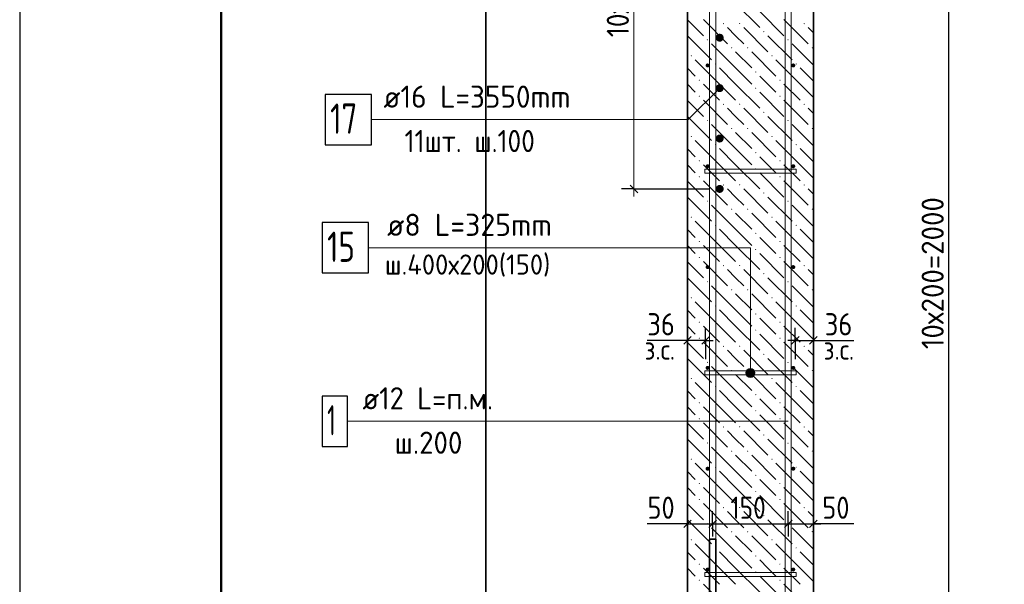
# Model space of a CAD drawing. Header units: millimetres. Extents: x 0 to 42000, y 0 to 29700.
# Tile 4 of 14: x 0 to 9770, y 15857 to 21457. Entities that reach past the tile are written whole.
import ezdxf

# ---------------------------------------------------------------- set-up
doc = ezdxf.new("R2010")
doc.units = ezdxf.units.MM
for name, color, linetype, lineweight in [('Standard', 7, 'Continuous', 25), ('Выпуски арматуры Г-обр.', 52, 'Continuous', 25), ('ЖБ Стена верхний уровень', 7, 'Continuous', 35), ('Позиционная метка линия выноска', 7, 'Continuous', 13), ('Стена фоновая арматура У1', 7, 'Continuous', 18), ('Стена фоновая арматура Х1', 7, 'Continuous', 35), ('Стена фоновая затяжка С-обр.', 52, 'Continuous', 25)]:
    doc.layers.add(name, color=color, linetype=linetype, lineweight=lineweight)
doc.layers.add('Размерная выноска', color=7, linetype='Continuous')
doc.layers.add('Стена ДОП арматура У', color=7, linetype='Continuous', lineweight=35, true_color=0x5a2814)
doc.styles.add('ISOCPEUR', font='txt')

msp = doc.modelspace()

# ---------------------------------------------------------------- hatches: boundary and pattern name
at = {"layer": 'ЖБ Стена верхний уровень', "linetype": 'Continuous', "lineweight": 18, "transparency": 33554687}
for points in [[(6977.3, 21417.9), (6983.8, 21424.4), (6990.3, 21417.9), (6983.8, 21411.4)], [(7137.3, 21417.9), (7143.8, 21424.4), (7150.3, 21417.9), (7143.8, 21411.4)], [(7777.3, 21417.9), (7783.8, 21424.4), (7790.3, 21417.9), (7783.8, 21411.4)], [(7377.3, 21337.9), (7383.8, 21344.4), (7390.3, 21337.9), (7383.8, 21331.4)], [(6817.3, 21257.9), (6823.8, 21264.4), (6830.3, 21257.9), (6823.8, 21251.4)], [(7617.3, 21257.9), (7623.8, 21264.4), (7630.3, 21257.9), (7623.8, 21251.4)], [(6657.3, 21097.9), (6663.8, 21104.4), (6670.3, 21097.9), (6663.8, 21091.4)], [(7057.3, 21177.9), (7063.8, 21184.4), (7070.3, 21177.9), (7063.8, 21171.4)], [(7217.3, 21177.9), (7223.8, 21184.4), (7230.3, 21177.9), (7223.8, 21171.4)], [(7457.3, 21097.9), (7463.8, 21104.4), (7470.3, 21097.9), (7463.8, 21091.4)], [(7857.3, 21177.9), (7863.8, 21184.4), (7870.3, 21177.9), (7863.8, 21171.4)], [(6897.3, 21017.9), (6903.8, 21024.4), (6910.3, 21017.9), (6903.8, 21011.4)], [(7697.3, 21017.9), (7703.8, 21024.4), (7710.3, 21017.9), (7703.8, 21011.4)], [(7297.3, 20937.9), (7303.8, 20944.4), (7310.3, 20937.9), (7303.8, 20931.4)], [(6737.3, 20857.9), (6743.8, 20864.4), (6750.3, 20857.9), (6743.8, 20851.4)], [(7537.3, 20857.9), (7543.8, 20864.4), (7550.3, 20857.9), (7543.8, 20851.4)], [(7297.3, 20777.9), (7303.8, 20784.4), (7310.3, 20777.9), (7303.8, 20771.4)], [(6737.3, 20697.9), (6743.8, 20704.4), (6750.3, 20697.9), (6743.8, 20691.4)], [(6977.3, 20617.9), (6983.8, 20624.4), (6990.3, 20617.9), (6983.8, 20611.4)], [(7137.3, 20617.9), (7143.8, 20624.4), (7150.3, 20617.9), (7143.8, 20611.4)], [(7537.3, 20697.9), (7543.8, 20704.4), (7550.3, 20697.9), (7543.8, 20691.4)], [(7777.3, 20617.9), (7783.8, 20624.4), (7790.3, 20617.9), (7783.8, 20611.4)], [(7377.3, 20537.9), (7383.8, 20544.4), (7390.3, 20537.9), (7383.8, 20531.4)], [(6817.3, 20457.9), (6823.8, 20464.4), (6830.3, 20457.9), (6823.8, 20451.4)], [(7617.3, 20457.9), (7623.8, 20464.4), (7630.3, 20457.9), (7623.8, 20451.4)], [(7057.3, 20377.9), (7063.8, 20384.4), (7070.3, 20377.9), (7063.8, 20371.4)], [(7217.3, 20377.9), (7223.8, 20384.4), (7230.3, 20377.9), (7223.8, 20371.4)], [(7857.3, 20377.9), (7863.8, 20384.4), (7870.3, 20377.9), (7863.8, 20371.4)], [(6657.3, 20297.9), (6663.8, 20304.4), (6670.3, 20297.9), (6663.8, 20291.4)], [(6897.3, 20217.9), (6903.8, 20224.4), (6910.3, 20217.9), (6903.8, 20211.4)], [(7457.3, 20297.9), (7463.8, 20304.4), (7470.3, 20297.9), (7463.8, 20291.4)], [(7697.3, 20217.9), (7703.8, 20224.4), (7710.3, 20217.9), (7703.8, 20211.4)], [(7297.3, 20137.9), (7303.8, 20144.4), (7310.3, 20137.9), (7303.8, 20131.4)], [(6737.3, 20057.9), (6743.8, 20064.4), (6750.3, 20057.9), (6743.8, 20051.4)], [(7537.3, 20057.9), (7543.8, 20064.4), (7550.3, 20057.9), (7543.8, 20051.4)], [(7297.3, 19977.9), (7303.8, 19984.4), (7310.3, 19977.9), (7303.8, 19971.4)], [(6737.3, 19897.9), (6743.8, 19904.4), (6750.3, 19897.9), (6743.8, 19891.4)], [(7537.3, 19897.9), (7543.8, 19904.4), (7550.3, 19897.9), (7543.8, 19891.4)], [(6977.3, 19817.9), (6983.8, 19824.4), (6990.3, 19817.9), (6983.8, 19811.4)], [(7137.3, 19817.9), (7143.8, 19824.4), (7150.3, 19817.9), (7143.8, 19811.4)], [(7377.3, 19737.9), (7383.8, 19744.4), (7390.3, 19737.9), (7383.8, 19731.4)], [(7777.3, 19817.9), (7783.8, 19824.4), (7790.3, 19817.9), (7783.8, 19811.4)], [(6817.3, 19657.9), (6823.8, 19664.4), (6830.3, 19657.9), (6823.8, 19651.4)], [(7617.3, 19657.9), (7623.8, 19664.4), (7630.3, 19657.9), (7623.8, 19651.4)], [(7057.3, 19577.9), (7063.8, 19584.4), (7070.3, 19577.9), (7063.8, 19571.4)], [(7217.3, 19577.9), (7223.8, 19584.4), (7230.3, 19577.9), (7223.8, 19571.4)], [(7857.3, 19577.9), (7863.8, 19584.4), (7870.3, 19577.9), (7863.8, 19571.4)], [(6657.3, 19497.9), (6663.8, 19504.4), (6670.3, 19497.9), (6663.8, 19491.4)], [(7457.3, 19497.9), (7463.8, 19504.4), (7470.3, 19497.9), (7463.8, 19491.4)], [(6897.3, 19417.9), (6903.8, 19424.4), (6910.3, 19417.9), (6903.8, 19411.4)], [(7297.3, 19337.9), (7303.8, 19344.4), (7310.3, 19337.9), (7303.8, 19331.4)], [(7697.3, 19417.9), (7703.8, 19424.4), (7710.3, 19417.9), (7703.8, 19411.4)], [(6737.3, 19257.9), (6743.8, 19264.4), (6750.3, 19257.9), (6743.8, 19251.4)], [(7537.3, 19257.9), (7543.8, 19264.4), (7550.3, 19257.9), (7543.8, 19251.4)], [(7297.3, 19177.9), (7303.8, 19184.4), (7310.3, 19177.9), (7303.8, 19171.4)], [(6737.3, 19097.9), (6743.8, 19104.4), (6750.3, 19097.9), (6743.8, 19091.4)], [(7537.3, 19097.9), (7543.8, 19104.4), (7550.3, 19097.9), (7543.8, 19091.4)], [(6977.3, 19017.9), (6983.8, 19024.4), (6990.3, 19017.9), (6983.8, 19011.4)], [(7137.3, 19017.9), (7143.8, 19024.4), (7150.3, 19017.9), (7143.8, 19011.4)], [(7777.3, 19017.9), (7783.8, 19024.4), (7790.3, 19017.9), (7783.8, 19011.4)], [(6817.3, 18857.9), (6823.8, 18864.4), (6830.3, 18857.9), (6823.8, 18851.4)], [(7377.3, 18937.9), (7383.8, 18944.4), (7390.3, 18937.9), (7383.8, 18931.4)], [(7617.3, 18857.9), (7623.8, 18864.4), (7630.3, 18857.9), (7623.8, 18851.4)], [(7057.3, 18777.9), (7063.8, 18784.4), (7070.3, 18777.9), (7063.8, 18771.4)], [(7217.3, 18777.9), (7223.8, 18784.4), (7230.3, 18777.9), (7223.8, 18771.4)], [(7857.3, 18777.9), (7863.8, 18784.4), (7870.3, 18777.9), (7863.8, 18771.4)], [(6657.3, 18697.9), (6663.8, 18704.4), (6670.3, 18697.9), (6663.8, 18691.4)], [(7457.3, 18697.9), (7463.8, 18704.4), (7470.3, 18697.9), (7463.8, 18691.4)], [(6897.3, 18617.9), (6903.8, 18624.4), (6910.3, 18617.9), (6903.8, 18611.4)], [(7697.3, 18617.9), (7703.8, 18624.4), (7710.3, 18617.9), (7703.8, 18611.4)], [(7297.3, 18537.9), (7303.8, 18544.4), (7310.3, 18537.9), (7303.8, 18531.4)], [(6737.3, 18457.9), (6743.8, 18464.4), (6750.3, 18457.9), (6743.8, 18451.4)], [(7297.3, 18377.9), (7303.8, 18384.4), (7310.3, 18377.9), (7303.8, 18371.4)], [(7537.3, 18457.9), (7543.8, 18464.4), (7550.3, 18457.9), (7543.8, 18451.4)], [(6737.3, 18297.9), (6743.8, 18304.4), (6750.3, 18297.9), (6743.8, 18291.4)], [(7537.3, 18297.9), (7543.8, 18304.4), (7550.3, 18297.9), (7543.8, 18291.4)], [(6977.3, 18217.9), (6983.8, 18224.4), (6990.3, 18217.9), (6983.8, 18211.4)], [(7137.3, 18217.9), (7143.8, 18224.4), (7150.3, 18217.9), (7143.8, 18211.4)], [(7777.3, 18217.9), (7783.8, 18224.4), (7790.3, 18217.9), (7783.8, 18211.4)], [(7377.3, 18137.9), (7383.8, 18144.4), (7390.3, 18137.9), (7383.8, 18131.4)], [(6817.3, 18057.9), (6823.8, 18064.4), (6830.3, 18057.9), (6823.8, 18051.4)], [(7057.3, 17977.9), (7063.8, 17984.4), (7070.3, 17977.9), (7063.8, 17971.4)], [(7217.3, 17977.9), (7223.8, 17984.4), (7230.3, 17977.9), (7223.8, 17971.4)], [(7617.3, 18057.9), (7623.8, 18064.4), (7630.3, 18057.9), (7623.8, 18051.4)], [(7857.3, 17977.9), (7863.8, 17984.4), (7870.3, 17977.9), (7863.8, 17971.4)], [(6657.3, 17897.9), (6663.8, 17904.4), (6670.3, 17897.9), (6663.8, 17891.4)], [(7457.3, 17897.9), (7463.8, 17904.4), (7470.3, 17897.9), (7463.8, 17891.4)], [(6897.3, 17817.9), (6903.8, 17824.4), (6910.3, 17817.9), (6903.8, 17811.4)], [(7697.3, 17817.9), (7703.8, 17824.4), (7710.3, 17817.9), (7703.8, 17811.4)], [(7297.3, 17737.9), (7303.8, 17744.4), (7310.3, 17737.9), (7303.8, 17731.4)], [(6737.3, 17657.9), (6743.8, 17664.4), (6750.3, 17657.9), (6743.8, 17651.4)], [(7537.3, 17657.9), (7543.8, 17664.4), (7550.3, 17657.9), (7543.8, 17651.4)], [(6737.3, 17497.9), (6743.8, 17504.4), (6750.3, 17497.9), (6743.8, 17491.4)], [(7297.3, 17577.9), (7303.8, 17584.4), (7310.3, 17577.9), (7303.8, 17571.4)], [(7537.3, 17497.9), (7543.8, 17504.4), (7550.3, 17497.9), (7543.8, 17491.4)], [(6977.3, 17417.9), (6983.8, 17424.4), (6990.3, 17417.9), (6983.8, 17411.4)], [(7137.3, 17417.9), (7143.8, 17424.4), (7150.3, 17417.9), (7143.8, 17411.4)], [(7777.3, 17417.9), (7783.8, 17424.4), (7790.3, 17417.9), (7783.8, 17411.4)], [(7377.3, 17337.9), (7383.8, 17344.4), (7390.3, 17337.9), (7383.8, 17331.4)], [(6817.3, 17257.9), (6823.8, 17264.4), (6830.3, 17257.9), (6823.8, 17251.4)], [(7617.3, 17257.9), (7623.8, 17264.4), (7630.3, 17257.9), (7623.8, 17251.4)], [(6657.3, 17097.9), (6663.8, 17104.4), (6670.3, 17097.9), (6663.8, 17091.4)], [(7057.3, 17177.9), (7063.8, 17184.4), (7070.3, 17177.9), (7063.8, 17171.4)], [(7217.3, 17177.9), (7223.8, 17184.4), (7230.3, 17177.9), (7223.8, 17171.4)], [(7457.3, 17097.9), (7463.8, 17104.4), (7470.3, 17097.9), (7463.8, 17091.4)], [(7857.3, 17177.9), (7863.8, 17184.4), (7870.3, 17177.9), (7863.8, 17171.4)], [(6897.3, 17017.9), (6903.8, 17024.4), (6910.3, 17017.9), (6903.8, 17011.4)], [(7697.3, 17017.9), (7703.8, 17024.4), (7710.3, 17017.9), (7703.8, 17011.4)], [(7297.3, 16937.9), (7303.8, 16944.4), (7310.3, 16937.9), (7303.8, 16931.4)], [(6737.3, 16857.9), (6743.8, 16864.4), (6750.3, 16857.9), (6743.8, 16851.4)], [(7537.3, 16857.9), (7543.8, 16864.4), (7550.3, 16857.9), (7543.8, 16851.4)], [(7297.3, 16777.9), (7303.8, 16784.4), (7310.3, 16777.9), (7303.8, 16771.4)], [(6737.3, 16697.9), (6743.8, 16704.4), (6750.3, 16697.9), (6743.8, 16691.4)], [(6977.3, 16617.9), (6983.8, 16624.4), (6990.3, 16617.9), (6983.8, 16611.4)], [(7137.3, 16617.9), (7143.8, 16624.4), (7150.3, 16617.9), (7143.8, 16611.4)], [(7537.3, 16697.9), (7543.8, 16704.4), (7550.3, 16697.9), (7543.8, 16691.4)], [(7777.3, 16617.9), (7783.8, 16624.4), (7790.3, 16617.9), (7783.8, 16611.4)], [(7377.3, 16537.9), (7383.8, 16544.4), (7390.3, 16537.9), (7383.8, 16531.4)], [(6817.3, 16457.9), (6823.8, 16464.4), (6830.3, 16457.9), (6823.8, 16451.4)], [(7617.3, 16457.9), (7623.8, 16464.4), (7630.3, 16457.9), (7623.8, 16451.4)], [(7057.3, 16377.9), (7063.8, 16384.4), (7070.3, 16377.9), (7063.8, 16371.4)], [(7217.3, 16377.9), (7223.8, 16384.4), (7230.3, 16377.9), (7223.8, 16371.4)], [(7857.3, 16377.9), (7863.8, 16384.4), (7870.3, 16377.9), (7863.8, 16371.4)], [(6657.3, 16297.9), (6663.8, 16304.4), (6670.3, 16297.9), (6663.8, 16291.4)], [(6897.3, 16217.9), (6903.8, 16224.4), (6910.3, 16217.9), (6903.8, 16211.4)], [(7457.3, 16297.9), (7463.8, 16304.4), (7470.3, 16297.9), (7463.8, 16291.4)], [(7697.3, 16217.9), (7703.8, 16224.4), (7710.3, 16217.9), (7703.8, 16211.4)], [(7297.3, 16137.9), (7303.8, 16144.4), (7310.3, 16137.9), (7303.8, 16131.4)], [(6737.3, 16057.9), (6743.8, 16064.4), (6750.3, 16057.9), (6743.8, 16051.4)], [(7537.3, 16057.9), (7543.8, 16064.4), (7550.3, 16057.9), (7543.8, 16051.4)], [(7297.3, 15977.9), (7303.8, 15984.4), (7310.3, 15977.9), (7303.8, 15971.4)], [(6737.3, 15897.9), (6743.8, 15904.4), (6750.3, 15897.9), (6743.8, 15891.4)], [(7537.3, 15897.9), (7543.8, 15904.4), (7550.3, 15897.9), (7543.8, 15891.4)]]:
    msp.add_hatch(color=7, dxfattribs=at).paths.add_polyline_path(points, flags=16)
at = {"layer": 'Позиционная метка линия выноска', "linetype": 'Continuous', "lineweight": 13, "transparency": 33554687}
for points in [[(7273.4, 17991.9), (7228.4, 17991.9), (7212.2, 17975.7)], [(7273.4, 17991.9), (7212.2, 17975.7), (7289.6, 17975.7)], [(7228.4, 17991.9), (7273.4, 17991.9), (7250.9, 17998.2)], [(7289.6, 17975.7), (7212.2, 17975.7), (7205.9, 17953.2)], [(7289.6, 17975.7), (7205.9, 17953.2), (7295.9, 17953.2)], [(7295.9, 17953.2), (7205.9, 17953.2), (7212.2, 17930.7)], [(7295.9, 17953.2), (7212.2, 17930.7), (7289.6, 17930.7)], [(7289.6, 17930.7), (7212.2, 17930.7), (7228.4, 17914.5)], [(7289.6, 17930.7), (7228.4, 17914.5), (7273.4, 17914.5)], [(7273.4, 17914.5), (7228.4, 17914.5), (7250.9, 17908.2)]]:
    msp.add_hatch(color=7, dxfattribs=at).paths.add_polyline_path(points)
at = {"layer": 'Стена ДОП арматура У', "linetype": 'Continuous', "lineweight": 25, "transparency": 33554687}
for points in [[(6985.9, 21278.2), (6982.8, 21293.6), (6974.2, 21306.5), (6961.2, 21315.2), (6945.9, 21318.2), (6930.6, 21315.2), (6917.6, 21306.5), (6908.9, 21293.6), (6905.9, 21278.2), (6908.9, 21262.9), (6917.6, 21250), (6930.6, 21241.3), (6945.9, 21238.2), (6961.2, 21241.3), (6974.2, 21250), (6982.8, 21262.9)], [(6985.9, 20778.2), (6982.8, 20793.6), (6974.2, 20806.5), (6961.2, 20815.2), (6945.9, 20818.2), (6930.6, 20815.2), (6917.6, 20806.5), (6908.9, 20793.6), (6905.9, 20778.2), (6908.9, 20762.9), (6917.6, 20750), (6930.6, 20741.3), (6945.9, 20738.2), (6961.2, 20741.3), (6974.2, 20750), (6982.8, 20762.9)], [(6985.9, 20278.2), (6982.8, 20293.6), (6974.2, 20306.5), (6961.2, 20315.2), (6945.9, 20318.2), (6930.6, 20315.2), (6917.6, 20306.5), (6908.9, 20293.6), (6905.9, 20278.2), (6908.9, 20262.9), (6917.6, 20250), (6930.6, 20241.3), (6945.9, 20238.2), (6961.2, 20241.3), (6974.2, 20250), (6982.8, 20262.9)], [(6985.9, 19778.2), (6982.8, 19793.6), (6974.2, 19806.5), (6961.2, 19815.2), (6945.9, 19818.2), (6930.6, 19815.2), (6917.6, 19806.5), (6908.9, 19793.6), (6905.9, 19778.2), (6908.9, 19762.9), (6917.6, 19750), (6930.6, 19741.3), (6945.9, 19738.2), (6961.2, 19741.3), (6974.2, 19750), (6982.8, 19762.9)]]:
    msp.add_hatch(color=7, dxfattribs=at).paths.add_polyline_path(points)
at = {"layer": 'Стена фоновая арматура У1', "linetype": 'Continuous', "lineweight": 13, "transparency": 33554687}
for points in [[(6845.9, 21003.2), (6844.3, 21010.9), (6840, 21017.4), (6833.5, 21021.7), (6825.9, 21023.2), (6818.2, 21021.7), (6811.7, 21017.4), (6807.4, 21010.9), (6805.9, 21003.2), (6807.4, 20995.6), (6811.7, 20989.1), (6818.2, 20984.8), (6825.9, 20983.2), (6833.5, 20984.8), (6840, 20989.1), (6844.3, 20995.6)], [(7695.9, 21003.2), (7694.3, 21010.9), (7690, 21017.4), (7683.5, 21021.7), (7675.9, 21023.2), (7668.2, 21021.7), (7661.7, 21017.4), (7657.4, 21010.9), (7655.9, 21003.2), (7657.4, 20995.6), (7661.7, 20989.1), (7668.2, 20984.8), (7675.9, 20983.2), (7683.5, 20984.8), (7690, 20989.1), (7694.3, 20995.6)], [(6845.9, 20003.2), (6844.3, 20010.9), (6840, 20017.4), (6833.5, 20021.7), (6825.9, 20023.2), (6818.2, 20021.7), (6811.7, 20017.4), (6807.4, 20010.9), (6805.9, 20003.2), (6807.4, 19995.6), (6811.7, 19989.1), (6818.2, 19984.8), (6825.9, 19983.2), (6833.5, 19984.8), (6840, 19989.1), (6844.3, 19995.6)], [(7695.9, 20003.2), (7694.3, 20010.9), (7690, 20017.4), (7683.5, 20021.7), (7675.9, 20023.2), (7668.2, 20021.7), (7661.7, 20017.4), (7657.4, 20010.9), (7655.9, 20003.2), (7657.4, 19995.6), (7661.7, 19989.1), (7668.2, 19984.8), (7675.9, 19983.2), (7683.5, 19984.8), (7690, 19989.1), (7694.3, 19995.6)], [(6845.9, 19003.2), (6844.3, 19010.9), (6840, 19017.4), (6833.5, 19021.7), (6825.9, 19023.2), (6818.2, 19021.7), (6811.7, 19017.4), (6807.4, 19010.9), (6805.9, 19003.2), (6807.4, 18995.6), (6811.7, 18989.1), (6818.2, 18984.8), (6825.9, 18983.2), (6833.5, 18984.8), (6840, 18989.1), (6844.3, 18995.6)], [(7695.9, 19003.2), (7694.3, 19010.9), (7690, 19017.4), (7683.5, 19021.7), (7675.9, 19023.2), (7668.2, 19021.7), (7661.7, 19017.4), (7657.4, 19010.9), (7655.9, 19003.2), (7657.4, 18995.6), (7661.7, 18989.1), (7668.2, 18984.8), (7675.9, 18983.2), (7683.5, 18984.8), (7690, 18989.1), (7694.3, 18995.6)], [(6845.9, 18003.2), (6844.3, 18010.9), (6840, 18017.4), (6833.5, 18021.7), (6825.9, 18023.2), (6818.2, 18021.7), (6811.7, 18017.4), (6807.4, 18010.9), (6805.9, 18003.2), (6807.4, 17995.6), (6811.7, 17989.1), (6818.2, 17984.8), (6825.9, 17983.2), (6833.5, 17984.8), (6840, 17989.1), (6844.3, 17995.6)], [(7695.9, 18003.2), (7694.3, 18010.9), (7690, 18017.4), (7683.5, 18021.7), (7675.9, 18023.2), (7668.2, 18021.7), (7661.7, 18017.4), (7657.4, 18010.9), (7655.9, 18003.2), (7657.4, 17995.6), (7661.7, 17989.1), (7668.2, 17984.8), (7675.9, 17983.2), (7683.5, 17984.8), (7690, 17989.1), (7694.3, 17995.6)], [(6845.9, 17003.2), (6844.3, 17010.9), (6840, 17017.4), (6833.5, 17021.7), (6825.9, 17023.2), (6818.2, 17021.7), (6811.7, 17017.4), (6807.4, 17010.9), (6805.9, 17003.2), (6807.4, 16995.6), (6811.7, 16989.1), (6818.2, 16984.8), (6825.9, 16983.2), (6833.5, 16984.8), (6840, 16989.1), (6844.3, 16995.6)], [(7695.9, 17003.2), (7694.3, 17010.9), (7690, 17017.4), (7683.5, 17021.7), (7675.9, 17023.2), (7668.2, 17021.7), (7661.7, 17017.4), (7657.4, 17010.9), (7655.9, 17003.2), (7657.4, 16995.6), (7661.7, 16989.1), (7668.2, 16984.8), (7675.9, 16983.2), (7683.5, 16984.8), (7690, 16989.1), (7694.3, 16995.6)], [(6845.9, 16003.2), (6844.3, 16010.9), (6840, 16017.4), (6833.5, 16021.7), (6825.9, 16023.2), (6818.2, 16021.7), (6811.7, 16017.4), (6807.4, 16010.9), (6805.9, 16003.2), (6807.4, 15995.6), (6811.7, 15989.1), (6818.2, 15984.8), (6825.9, 15983.2), (6833.5, 15984.8), (6840, 15989.1), (6844.3, 15995.6)], [(7695.9, 16003.2), (7694.3, 16010.9), (7690, 16017.4), (7683.5, 16021.7), (7675.9, 16023.2), (7668.2, 16021.7), (7661.7, 16017.4), (7657.4, 16010.9), (7655.9, 16003.2), (7657.4, 15995.6), (7661.7, 15989.1), (7668.2, 15984.8), (7675.9, 15983.2), (7683.5, 15984.8), (7690, 15989.1), (7694.3, 15995.6)]]:
    msp.add_hatch(color=7, dxfattribs=at).paths.add_polyline_path(points)

# ---------------------------------------------------------------- linework, layer by layer
at = {"layer": 'Standard', "color": 7, "linetype": 'Continuous', "lineweight": 25, "transparency": 33554687}
for p, q in [((2000, 29200), (2000, 1058.3)), ((6132.5, 19740.7), (6057.5, 19815.7)), ((6663.4, 18313.4), (6588.4, 18238.4)), ((6843.4, 18313.4), (6768.4, 18238.4)), ((7658.4, 18238.4), (7733.4, 18313.4)), ((7838.4, 18238.4), (7913.4, 18313.4)), ((6588.4, 16418.7), (6663.4, 16493.7)), ((6838.4, 16418.7), (6913.4, 16493.7)), ((7588.4, 16418.7), (7663.4, 16493.7)), ((7838.4, 16418.7), (7913.4, 16493.7))]:
    msp.add_line(p, q, dxfattribs=at)
at = {"layer": 'Standard', "color": 7, "linetype": 'Continuous', "lineweight": -3, "transparency": 33554687}
for p, q in [((9219, 14003.2), (9219, 24003.2)), ((6095, 19778.2), (5970, 19778.2)), ((6095, 19778.2), (6220, 19778.2)), ((6095, 19778.2), (6845.9, 19778.2)), ((6625.9, 18275.9), (6625.9, 18400.9)), ((6805.9, 18275.9), (6805.9, 18400.9)), ((7695.9, 18275.9), (7695.9, 18400.9)), ((7875.9, 18275.9), (7875.9, 18400.9)), ((6625.9, 18275.9), (6550.9, 18275.9)), ((6625.9, 18275.9), (6625.9, 18150.9)), ((6625.9, 18275.9), (6625.9, 18275.9)), ((6805.9, 18275.9), (6625.9, 18275.9)), ((6805.9, 18275.9), (6805.9, 18150.9)), ((6805.9, 18275.9), (6805.9, 18088.2)), ((6805.9, 18275.9), (6880.9, 18275.9)), ((7695.9, 18275.9), (7620.9, 18275.9)), ((7695.9, 18275.9), (7695.9, 18150.9)), ((7695.9, 18275.9), (7695.9, 18088.2)), ((7695.9, 18275.9), (7875.9, 18275.9)), ((7875.9, 18275.9), (7875.9, 18150.9)), ((7875.9, 18275.9), (7875.9, 18275.9)), ((7875.9, 18275.9), (7950.9, 18275.9)), ((6625.9, 16456.2), (6625.9, 16581.2)), ((6875.9, 16456.2), (6875.9, 16581.2)), ((7625.9, 16456.2), (7625.9, 16581.2)), ((7875.9, 16456.2), (7875.9, 16581.2)), ((6625.9, 16456.2), (6550.9, 16456.2)), ((6625.9, 16456.2), (6625.9, 16331.2)), ((6625.9, 16456.2), (6625.9, 16456.2)), ((6625.9, 16456.2), (6875.9, 16456.2)), ((6875.9, 16456.2), (6875.9, 16331.2)), ((6875.9, 16456.2), (6875.9, 16456.2)), ((6875.9, 16456.2), (7625.9, 16456.2)), ((7625.9, 16456.2), (7625.9, 16331.2)), ((7625.9, 16456.2), (7625.9, 16456.2)), ((7625.9, 16456.2), (7875.9, 16456.2)), ((7875.9, 16456.2), (7875.9, 16331.2)), ((7875.9, 16456.2), (7875.9, 16456.2)), ((7875.9, 16456.2), (7950.9, 16456.2))]:
    msp.add_line(p, q, dxfattribs=at)
at = {"layer": 'Standard', "color": 7, "linetype": 'Continuous', "lineweight": 13, "transparency": 33554687}
msp.add_line((6095, 19778.2), (6095, 19703.2), dxfattribs=at)
at = {"layer": 'Standard', "color": 7, "linetype": 'Continuous', "lineweight": 25, "transparency": 33554687}
msp.add_lwpolyline([(0, 0), (42000, 0), (42000, 29700), (0, 29700), (0, 0)], close=True, dxfattribs=at)
at = {"layer": 'Standard', "color": 7, "linetype": 'Continuous', "lineweight": 50, "transparency": 33554687}
msp.add_lwpolyline([(2000, 29200), (41500, 29200), (41500, 500), (2000, 500), (2000, 29200)], close=True, dxfattribs=at)
at = {"layer": 'Standard', "color": 7, "linetype": 'Continuous', "lineweight": 13, "transparency": 33554687}
for points in [[(14256.5, 29200), (2000, 29200), (2000, 5463.3), (14256.5, 5463.3), (14256.5, 29200)], [(6095, 19778.2), (6095, 21211.4), (6095, 21211.4), (6095, 24778.2)]]:
    msp.add_lwpolyline(points, dxfattribs=at)
at = {"layer": 'Standard', "color": 254, "linetype": 'Continuous', "lineweight": 35, "true_color": 0xc4c4ff, "transparency": 33554687}
msp.add_lwpolyline([(4625.9, 8803.2), (10875.9, 8803.2), (10875.9, 27853.2), (4625.9, 27853.2), (4625.9, 8803.2)], dxfattribs=at)
at = {"layer": 'Выпуски арматуры Г-обр.', "color": 7, "linetype": 'Continuous', "lineweight": 35, "transparency": 33554687}
msp.add_lwpolyline([(6905.9, 16303.2), (6905.9, 9924.1), (6900.6, 9886.4), (6887.7, 9847.2), (6867.5, 9811.1), (6842.7, 9781.4), (6813, 9756.6), (6776.9, 9736.4), (6737.7, 9723.5), (6700.1, 9718.2), (5870.9, 9718.2), (5870.9, 9778.2), (6695.9, 9778.2), (6724.1, 9782.2), (6752.6, 9791.6), (6778.8, 9806.2), (6800.1, 9824), (6817.9, 9845.3), (6832.5, 9871.5), (6841.9, 9900), (6845.9, 9928.2), (6845.9, 16303.2), (6905.9, 16303.2)], dxfattribs=at)
at = {"layer": 'ЖБ Стена верхний уровень', "color": 7, "linetype": 'Continuous', "lineweight": 35, "transparency": 33554687}
for p, q in [((6625.9, 25003.2), (6625.9, 11303.2)), ((7875.9, 11303.2), (7875.9, 25003.2))]:
    msp.add_line(p, q, dxfattribs=at)
at = {"layer": 'ЖБ Стена верхний уровень', "color": 9, "linetype": 'Continuous', "lineweight": 18, "true_color": 0xc7c7c7, "transparency": 33554687}
for p, q in [((7103.8, 21617.9), (7343.8, 21377.9)), ((7343.8, 21537.9), (7583.8, 21297.9)), ((6625.9, 21455.8), (6783.8, 21297.9)), ((6783.8, 21457.9), (7023.8, 21217.9)), ((7583.8, 21457.9), (7823.8, 21217.9)), ((7103.8, 21297.9), (7023.8, 21377.9)), ((7183.8, 21377.9), (7423.8, 21137.9)), ((7875.9, 21325.8), (7823.8, 21377.9)), ((6625.9, 21295.8), (6863.8, 21057.9)), ((7103.8, 20977.9), (6863.8, 21217.9)), ((7183.8, 21217.9), (7103.8, 21297.9)), ((7423.8, 21297.9), (7663.8, 21057.9)), ((7875.9, 21005.8), (7663.8, 21217.9)), ((7103.8, 21137.9), (7263.8, 20977.9)), ((7263.8, 21137.9), (7503.8, 20897.9)), ((6943.8, 20817.9), (6703.8, 21057.9)), ((7743.8, 20817.9), (7503.8, 21057.9)), ((6625.9, 20975.8), (6703.8, 20897.9)), ((6943.8, 20977.9), (7103.8, 20817.9)), ((7103.8, 20977.9), (7263.8, 20817.9)), ((7743.8, 20977.9), (7875.9, 20845.8)), ((6703.8, 20737.9), (6625.9, 20815.8)), ((6783.8, 20817.9), (6943.8, 20657.9)), ((6943.8, 20817.9), (7103.8, 20657.9)), ((7103.8, 20817.9), (7343.8, 20577.9)), ((7423.8, 20817.9), (7343.8, 20897.9)), ((7503.8, 20737.9), (7423.8, 20817.9)), ((7583.8, 20817.9), (7743.8, 20657.9)), ((7743.8, 20817.9), (7875.9, 20685.8)), ((7343.8, 20737.9), (7583.8, 20497.9)), ((6625.9, 20655.8), (6783.8, 20497.9)), ((6783.8, 20657.9), (7023.8, 20417.9)), ((7583.8, 20657.9), (7823.8, 20417.9)), ((7103.8, 20497.9), (7023.8, 20577.9)), ((7183.8, 20577.9), (7423.8, 20337.9)), ((7875.9, 20525.8), (7823.8, 20577.9)), ((6625.9, 20495.8), (6863.8, 20257.9)), ((7183.8, 20417.9), (7103.8, 20497.9)), ((7423.8, 20497.9), (7663.8, 20257.9)), ((7103.8, 20177.9), (6863.8, 20417.9)), ((7103.8, 20337.9), (7263.8, 20177.9)), ((7263.8, 20337.9), (7503.8, 20097.9)), ((7875.9, 20205.8), (7663.8, 20417.9)), ((6943.8, 20017.9), (6703.8, 20257.9)), ((7743.8, 20017.9), (7503.8, 20257.9)), ((6625.9, 20175.8), (6703.8, 20097.9)), ((6943.8, 20177.9), (7103.8, 20017.9)), ((7103.8, 20177.9), (7263.8, 20017.9)), ((7743.8, 20177.9), (7875.9, 20045.8)), ((7423.8, 20017.9), (7343.8, 20097.9)), ((6703.8, 19937.9), (6625.9, 20015.8)), ((6783.8, 20017.9), (6943.8, 19857.9)), ((6943.8, 20017.9), (7103.8, 19857.9)), ((7103.8, 20017.9), (7343.8, 19777.9)), ((7343.8, 19937.9), (7583.8, 19697.9)), ((7503.8, 19937.9), (7423.8, 20017.9)), ((7583.8, 20017.9), (7743.8, 19857.9)), ((7743.8, 20017.9), (7875.9, 19885.8)), ((6625.9, 19855.8), (6783.8, 19697.9)), ((6783.8, 19857.9), (7023.8, 19617.9)), ((7583.8, 19857.9), (7823.8, 19617.9)), ((7103.8, 19697.9), (7023.8, 19777.9)), ((7183.8, 19777.9), (7423.8, 19537.9)), ((7875.9, 19725.8), (7823.8, 19777.9)), ((6625.9, 19695.8), (6863.8, 19457.9)), ((7183.8, 19617.9), (7103.8, 19697.9)), ((7423.8, 19697.9), (7663.8, 19457.9)), ((7103.8, 19377.9), (6863.8, 19617.9)), ((7875.9, 19405.8), (7663.8, 19617.9)), ((6943.8, 19217.9), (6703.8, 19457.9)), ((7103.8, 19537.9), (7263.8, 19377.9)), ((7263.8, 19537.9), (7503.8, 19297.9)), ((7743.8, 19217.9), (7503.8, 19457.9)), ((6625.9, 19375.8), (6703.8, 19297.9)), ((6943.8, 19377.9), (7103.8, 19217.9)), ((7103.8, 19377.9), (7263.8, 19217.9)), ((7743.8, 19377.9), (7875.9, 19245.8)), ((7423.8, 19217.9), (7343.8, 19297.9)), ((6703.8, 19137.9), (6625.9, 19215.8)), ((6783.8, 19217.9), (6943.8, 19057.9)), ((6943.8, 19217.9), (7103.8, 19057.9)), ((7103.8, 19217.9), (7343.8, 18977.9)), ((7503.8, 19137.9), (7423.8, 19217.9)), ((7583.8, 19217.9), (7743.8, 19057.9)), ((7743.8, 19217.9), (7875.9, 19085.8)), ((6625.9, 19055.8), (6783.8, 18897.9)), ((6783.8, 19057.9), (7023.8, 18817.9)), ((7343.8, 19137.9), (7583.8, 18897.9)), ((7583.8, 19057.9), (7823.8, 18817.9)), ((7103.8, 18897.9), (7023.8, 18977.9)), ((7183.8, 18977.9), (7423.8, 18737.9)), ((7875.9, 18925.8), (7823.8, 18977.9)), ((6625.9, 18895.8), (6863.8, 18657.9)), ((7183.8, 18817.9), (7103.8, 18897.9)), ((7423.8, 18897.9), (7663.8, 18657.9)), ((7103.8, 18577.9), (6863.8, 18817.9)), ((7875.9, 18605.8), (7663.8, 18817.9)), ((7103.8, 18737.9), (7263.8, 18577.9)), ((7263.8, 18737.9), (7503.8, 18497.9)), ((6625.9, 18575.8), (6703.8, 18497.9)), ((6943.8, 18417.9), (6703.8, 18657.9)), ((6943.8, 18577.9), (7103.8, 18417.9)), ((7103.8, 18577.9), (7263.8, 18417.9)), ((7743.8, 18417.9), (7503.8, 18657.9)), ((7743.8, 18577.9), (7875.9, 18445.8)), ((7423.8, 18417.9), (7343.8, 18497.9)), ((6703.8, 18337.9), (6625.9, 18415.8)), ((6783.8, 18417.9), (6943.8, 18257.9)), ((6943.8, 18417.9), (7103.8, 18257.9)), ((7103.8, 18417.9), (7343.8, 18177.9)), ((7503.8, 18337.9), (7423.8, 18417.9)), ((7583.8, 18417.9), (7743.8, 18257.9)), ((7743.8, 18417.9), (7875.9, 18285.8)), ((7343.8, 18337.9), (7583.8, 18097.9)), ((6625.9, 18255.8), (6783.8, 18097.9)), ((6783.8, 18257.9), (7023.8, 18017.9)), ((7103.8, 18097.9), (7023.8, 18177.9)), ((7183.8, 18177.9), (7423.8, 17937.9)), ((7583.8, 18257.9), (7823.8, 18017.9)), ((7875.9, 18125.8), (7823.8, 18177.9)), ((6625.9, 18095.8), (6863.8, 17857.9)), ((7183.8, 18017.9), (7103.8, 18097.9)), ((7423.8, 18097.9), (7663.8, 17857.9)), ((7103.8, 17777.9), (6863.8, 18017.9)), ((7875.9, 17805.8), (7663.8, 18017.9)), ((7103.8, 17937.9), (7263.8, 17777.9)), ((7263.8, 17937.9), (7503.8, 17697.9)), ((6943.8, 17617.9), (6703.8, 17857.9)), ((7743.8, 17617.9), (7503.8, 17857.9)), ((6625.9, 17775.8), (6703.8, 17697.9)), ((6943.8, 17777.9), (7103.8, 17617.9)), ((7103.8, 17777.9), (7263.8, 17617.9)), ((7423.8, 17617.9), (7343.8, 17697.9)), ((7743.8, 17777.9), (7875.9, 17645.8)), ((6703.8, 17537.9), (6625.9, 17615.8)), ((6783.8, 17617.9), (6943.8, 17457.9)), ((6943.8, 17617.9), (7103.8, 17457.9)), ((7103.8, 17617.9), (7343.8, 17377.9)), ((7503.8, 17537.9), (7423.8, 17617.9)), ((7583.8, 17617.9), (7743.8, 17457.9)), ((7743.8, 17617.9), (7875.9, 17485.8)), ((7343.8, 17537.9), (7583.8, 17297.9)), ((6625.9, 17455.8), (6783.8, 17297.9)), ((6783.8, 17457.9), (7023.8, 17217.9)), ((7583.8, 17457.9), (7823.8, 17217.9)), ((6625.9, 17295.8), (6863.8, 17057.9)), ((7103.8, 17297.9), (7023.8, 17377.9)), ((7183.8, 17217.9), (7103.8, 17297.9)), ((7183.8, 17377.9), (7423.8, 17137.9)), ((7423.8, 17297.9), (7663.8, 17057.9)), ((7875.9, 17325.8), (7823.8, 17377.9)), ((7103.8, 16977.9), (6863.8, 17217.9)), ((7875.9, 17005.8), (7663.8, 17217.9)), ((7103.8, 17137.9), (7263.8, 16977.9)), ((7263.8, 17137.9), (7503.8, 16897.9)), ((6943.8, 16817.9), (6703.8, 17057.9)), ((7743.8, 16817.9), (7503.8, 17057.9)), ((6625.9, 16975.8), (6703.8, 16897.9)), ((6943.8, 16977.9), (7103.8, 16817.9)), ((7103.8, 16977.9), (7263.8, 16817.9)), ((7743.8, 16977.9), (7875.9, 16845.8)), ((6703.8, 16737.9), (6625.9, 16815.8)), ((6783.8, 16817.9), (6943.8, 16657.9)), ((6943.8, 16817.9), (7103.8, 16657.9)), ((7103.8, 16817.9), (7343.8, 16577.9)), ((7423.8, 16817.9), (7343.8, 16897.9)), ((7503.8, 16737.9), (7423.8, 16817.9)), ((7583.8, 16817.9), (7743.8, 16657.9)), ((7743.8, 16817.9), (7875.9, 16685.8)), ((7343.8, 16737.9), (7583.8, 16497.9)), ((6625.9, 16655.8), (6783.8, 16497.9)), ((6783.8, 16657.9), (7023.8, 16417.9)), ((7583.8, 16657.9), (7823.8, 16417.9)), ((7103.8, 16497.9), (7023.8, 16577.9)), ((7183.8, 16577.9), (7423.8, 16337.9)), ((7875.9, 16525.8), (7823.8, 16577.9)), ((6625.9, 16495.8), (6863.8, 16257.9)), ((7103.8, 16177.9), (6863.8, 16417.9)), ((7183.8, 16417.9), (7103.8, 16497.9)), ((7423.8, 16497.9), (7663.8, 16257.9)), ((7875.9, 16205.8), (7663.8, 16417.9)), ((7103.8, 16337.9), (7263.8, 16177.9)), ((7263.8, 16337.9), (7503.8, 16097.9)), ((6943.8, 16017.9), (6703.8, 16257.9)), ((7743.8, 16017.9), (7503.8, 16257.9)), ((6625.9, 16175.8), (6703.8, 16097.9)), ((6943.8, 16177.9), (7103.8, 16017.9)), ((7103.8, 16177.9), (7263.8, 16017.9)), ((7743.8, 16177.9), (7875.9, 16045.8)), ((7423.8, 16017.9), (7343.8, 16097.9)), ((6703.8, 15937.9), (6625.9, 16015.8)), ((6783.8, 16017.9), (6943.8, 15857.9)), ((6943.8, 16017.9), (7103.8, 15857.9)), ((7103.8, 16017.9), (7343.8, 15777.9)), ((7343.8, 15937.9), (7583.8, 15697.9)), ((7503.8, 15937.9), (7423.8, 16017.9)), ((7583.8, 16017.9), (7743.8, 15857.9)), ((7743.8, 16017.9), (7875.9, 15885.8)), ((6783.8, 15857.9), (7023.8, 15617.9)), ((7583.8, 15857.9), (7823.8, 15617.9))]:
    msp.add_line(p, q, dxfattribs=at)
at = {"layer": 'Позиционная метка линия выноска', "color": 7, "linetype": 'Continuous', "lineweight": 13, "transparency": 33554687}
for p, q in [((7250.9, 17998.2), (7250.9, 17998.2)), ((7205.9, 17953.2), (7205.9, 17953.2)), ((7250.9, 17908.2), (7250.9, 17908.2)), ((7295.9, 17953.2), (7295.9, 17953.2)), ((3250, 17474.1), (7625.9, 17474.1))]:
    msp.add_line(p, q, dxfattribs=at)
for points in [[(3490, 20466.1), (6633.7, 20466.1), (6945.9, 20778.2)], [(3460, 19195), (7250.9, 19195), (7250.9, 17953.2)]]:
    msp.add_lwpolyline(points, dxfattribs=at)
msp.add_circle((7250.9, 17953.2), 45, dxfattribs=at)
at = {"layer": 'Размерная выноска', "color": 7, "linetype": 'Continuous', "lineweight": -3, "transparency": 33554687}
for p, q in [((6625.9, 18275.9), (6225.9, 18275.9)), ((7875.9, 18275.9), (8275.9, 18275.9)), ((6625.9, 16456.2), (6225.9, 16456.2)), ((8275.9, 16456.2), (7875.9, 16456.2))]:
    msp.add_line(p, q, dxfattribs=at)
at = {"layer": 'Стена ДОП арматура У', "color": 7, "linetype": 'Continuous', "lineweight": 25, "transparency": 33554687}
msp.add_lwpolyline([(3030, 20216.1), (3490, 20216.1), (3490, 20716.1), (3030, 20716.1), (3030, 20216.1)], dxfattribs=at)
at = {"layer": 'Стена фоновая арматура Х1', "color": 7, "linetype": 'Continuous', "lineweight": 18, "transparency": 33554687}
for points in [[(6845.9, 11303.2), (6845.9, 25488.2), (6851, 25524.8), (6863.5, 25562.9), (6883.2, 25597.9), (6907.3, 25626.8), (6936.2, 25650.9), (6971.2, 25670.6), (7009.3, 25683.2), (7045.9, 25688.2), (9405.9, 25688.2), (9405.9, 25628.2), (7050.1, 25628.2), (7023, 25624.5), (6995.5, 25615.4), (6970.4, 25601.3), (6949.9, 25584.2), (6932.8, 25563.8), (6918.7, 25538.6), (6909.6, 25511.1), (6905.9, 25484), (6905.9, 11303.2), (6845.9, 11303.2)], [(7595.9, 11303.2), (7595.9, 25388.2), (7601, 25424.8), (7613.5, 25462.9), (7633.2, 25497.9), (7657.3, 25526.8), (7686.2, 25550.9), (7721.2, 25570.6), (7759.4, 25583.2), (7796, 25588.2), (10255.9, 25588.2), (10255.9, 25528.2), (7800.1, 25528.2), (7773, 25524.5), (7745.5, 25515.4), (7720.4, 25501.3), (7699.9, 25484.2), (7682.8, 25463.8), (7668.7, 25438.6), (7659.6, 25411.1), (7655.9, 25384), (7655.9, 11303.2), (7595.9, 11303.2)]]:
    msp.add_lwpolyline(points, dxfattribs=at)
at = {"layer": 'Стена фоновая арматура Х1', "color": 7, "linetype": 'Continuous', "lineweight": 25, "transparency": 33554687}
msp.add_lwpolyline([(3001.3, 17224.1), (3251.3, 17224.1), (3251.3, 17724.1), (3001.3, 17724.1), (3001.3, 17224.1)], dxfattribs=at)
at = {"layer": 'Стена фоновая затяжка С-обр.', "color": 98, "linetype": 'Continuous', "lineweight": 13, "true_color": 0x005000, "transparency": 33554687}
for points in [[(7703.4, 19933.2), (6798.4, 19933.2), (6798.4, 19973.2), (7703.4, 19973.2), (7703.4, 19933.2)], [(7703.4, 17933.2), (6798.4, 17933.2), (6798.4, 17973.2), (7703.4, 17973.2), (7703.4, 17933.2)], [(7703.4, 15933.2), (6798.4, 15933.2), (6798.4, 15973.2), (7703.4, 15973.2), (7703.4, 15933.2)]]:
    msp.add_lwpolyline(points, dxfattribs=at)
at = {"layer": 'Стена фоновая затяжка С-обр.', "color": 7, "linetype": 'Continuous', "lineweight": 25, "transparency": 33554687}
msp.add_lwpolyline([(3000, 18945), (3460, 18945), (3460, 19445), (3000, 19445), (3000, 18945)], dxfattribs=at)

# ---------------------------------------------------------------- texts
at = {"layer": 'Standard', "color": 7, "linetype": 'Continuous', "lineweight": 25, "transparency": 33554687, "char_height": 220, "attachment_point": 7, "rotation": 90, "style": 'ISOCPEUR'}
for s, insert, width in [('\\W0.90;10х100=1000', (6045, 21283.2), 1659.828), ('\\W0.95;10х200=2000', (9169, 18189.2), 1753.119)]:
    msp.add_mtext(s, dxfattribs=dict(at, insert=insert, width=width))
at = {"layer": 'Standard', "color": 7, "linetype": 'Continuous', "lineweight": 18, "transparency": 33554687, "char_height": 200, "attachment_point": 7, "style": 'ISOCPEUR'}
for s, insert, width in [('\\W0.96;ш.400х200(150)', (3622.8, 18908.7), 1874.495), ('\\W0.90;з.с.', (6200, 18084.9), 459.942), ('\\W0.90;з.с.', (7977.2, 18084.9), 459.942)]:
    msp.add_mtext(s, dxfattribs=dict(at, insert=insert, width=width))
at = {"layer": 'Standard', "color": 7, "linetype": 'Continuous', "lineweight": 25, "transparency": 33554687, "char_height": 220, "attachment_point": 7, "style": 'ISOCPEUR'}
for s, insert, width in [('\\W0.87;36', (6227.4, 18325.9), 403.924), ('\\W0.87;36', (7988.4, 18325.9), 403.932), ('\\W0.87;50', (6228.4, 16506.2), 403.924), ('\\W0.83;150', (7052.9, 16506.2), 508.571), ('\\W0.87;50', (7963.4, 16506.2), 403.924)]:
    msp.add_mtext(s, dxfattribs=dict(at, insert=insert, width=width))
at = {"layer": 'Стена ДОП арматура У', "color": 7, "linetype": 'Continuous', "lineweight": 13, "transparency": 33554687, "attachment_point": 7, "style": 'ISOCPEUR'}
for s, insert, char_height, width in [('\\W0.96;ø16 L=3550mm ', (3610, 20583.4), 220, 2150.516), ('\\W0.75;17', (3080, 20326.1), 300, 472.281), ('\\W0.90;11шт. ш.100 ', (3819, 20143.4), 220, 1726.792)]:
    msp.add_mtext(s, dxfattribs=dict(at, insert=insert, char_height=char_height, width=width))
at = {"layer": 'Стена фоновая арматура Х1', "color": 7, "linetype": 'Continuous', "lineweight": 13, "transparency": 33554687, "attachment_point": 7, "style": 'ISOCPEUR'}
for s, insert, char_height, width in [('\\W0.94;ø12 L=п.м. ', (3402, 17591.5), 220, 1599.147), ('\\W0.56;1', (3051.3, 17334.1), 300, 233.333), ('\\W0.95;ш.200 ', (3721, 17151.5), 220, 962.136)]:
    msp.add_mtext(s, dxfattribs=dict(at, insert=insert, char_height=char_height, width=width))
at = {"layer": 'Стена фоновая затяжка С-обр.', "color": 7, "linetype": 'Continuous', "lineweight": 13, "transparency": 33554687, "attachment_point": 7, "style": 'ISOCPEUR'}
for s, insert, char_height, width in [('\\W0.98;ø8 L=325mm ', (3644.9, 19312.3), 220, 1888.522), ('\\W0.75;15', (3050, 19055), 300, 472.281)]:
    msp.add_mtext(s, dxfattribs=dict(at, insert=insert, char_height=char_height, width=width))

doc.saveas('drawing.dxf')
